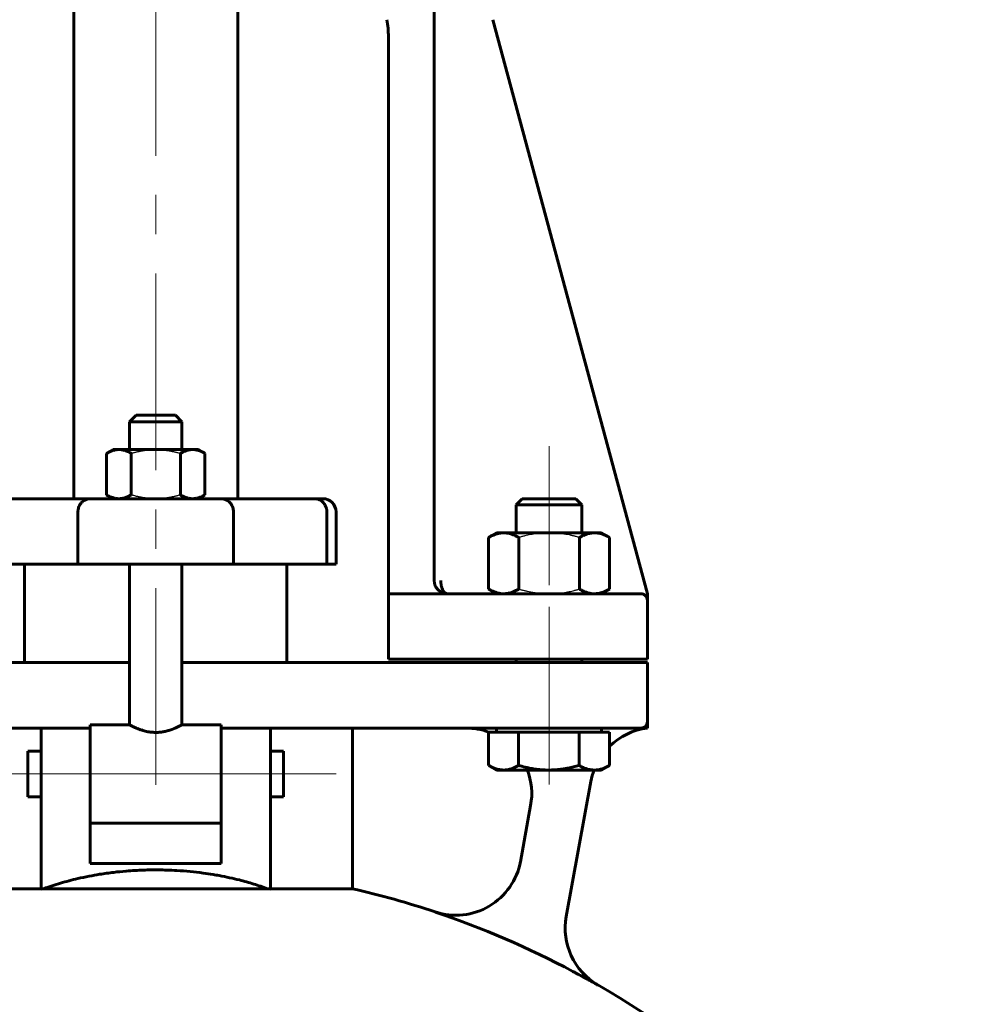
# Model space of a CAD drawing. Header units: millimetres. Extents: x 0 to 594, y -3 to 420.
# Tile 7 of 21: x 206 to 242, y 286 to 324. Entities that reach past the tile are written whole.
import ezdxf

# ---------------------------------------------------------------- set-up
doc = ezdxf.new("R2010")
doc.units = ezdxf.units.MM
for name, pattern in [('K5LT-1', [0]), ('K5LT_AXLED', [12, 7.5, -1.5, 1.5, -1.5]), ('K5LT_BASIC', [0]), ('K5LT_THIN', [0])]:
    doc.linetypes.add(name, pattern=pattern)
doc.layers.add('Системный слой', color=7, linetype='Continuous')
doc.layers.add('Системный слой (1)', color=7, linetype='Continuous', true_color=0x6c6c6c)
doc.styles.add('KDIMTEXTSTYLE', font='txt', dxfattribs={"width": 0.96, "oblique": 15, "height": 5})
doc.styles.add('KTEXTSTYLE', font='txt', dxfattribs={"width": 0.96, "height": 5})
doc.dimstyles.new('KDIMSTYLE (0.20)', dxfattribs={"dimtxt": 5, "dimasz": 1, "dimexe": 2, "dimexo": 0, "dimgap": 1, "dimtad": 1, "dimlfac": 5, "dimtxsty": 'KDIMTEXTSTYLE', "dimsah": 1, "dimcen": 0, "dimdle": 1, "dimadec": 0, "dimazin": 0, "dimtfac": 0.667, "dimtmove": 0, "dimatfit": 3, "dimfxl": 1, "dimtvp": 1, "dimtolj": 1, "dimtzin": 0, "dimarcsym": 0})

# ---------------------------------------------------------------- blocks, each defined once
blk = doc.blocks.new('U1')
at = {"layer": 'Системный слой (1)', "color": 143, "linetype": 'K5LT_BASIC', "lineweight": 60, "true_color": 0x33acca}
for p, q in [((215.736, 295.627), (215.736, 294.752)), ((215.736, 294.752), (215.736, 293.877))]:
    blk.add_line(p, q, dxfattribs=at)
blk = doc.blocks.new('U2')
at = {"layer": 'Системный слой (1)', "color": 143, "linetype": 'K5LT_BASIC', "lineweight": 60, "true_color": 0x33acca}
for start, end in [(44.9999, 90), (7.8695, 15.8725)]:
    blk.add_arc((229.361, 301.377), 0.25, start, end, dxfattribs=at)
blk = doc.blocks.new('U7')
at = {"layer": 'Системный слой (1)', "color": 143, "linetype": 'K5LT_BASIC', "lineweight": 60, "true_color": 0x33acca}
for p, q in [((210.861, 308.44), (210.111, 308.44)), ((211.611, 308.44), (210.861, 308.44))]:
    blk.add_line(p, q, dxfattribs=at)
blk = doc.blocks.new('U11')
at = {"layer": 'Системный слой (1)', "color": 143, "linetype": 'K5LT_BASIC', "lineweight": 60, "true_color": 0x33acca}
for p, q in [((221.983, 301.627), (219.733, 301.627)), ((227.111, 301.627), (221.983, 301.627)), ((221.983, 301.627), (221.983, 301.627))]:
    blk.add_line(p, q, dxfattribs=at)
blk = doc.blocks.new('U12')
at = {"layer": 'Системный слой (1)', "color": 143, "linetype": 'K5LT_BASIC', "lineweight": 60, "true_color": 0x33acca}
for p, q in [((221.799, 301.663), (221.711, 301.707)), ((221.891, 301.636), (221.799, 301.663)), ((221.983, 301.627), (221.891, 301.636))]:
    blk.add_line(p, q, dxfattribs=at)
blk = doc.blocks.new('U14')
at = {"layer": 'Системный слой (1)', "color": 143, "linetype": 'K5LT_BASIC', "lineweight": 60, "true_color": 0x33acca}
for p, q in [((205.986, 294.752), (205.986, 295.627)), ((205.986, 293.877), (205.986, 294.752))]:
    blk.add_line(p, q, dxfattribs=at)
blk = doc.blocks.new('U15')
at = {"layer": 'Системный слой (1)', "color": 143, "linetype": 'K5LT_BASIC', "lineweight": 60, "true_color": 0x33acca}
for start, end in [(97.0495, 134.3455), (159.364, 169.6441)]:
    blk.add_arc((229.918, 294.021), 2.5, start, end, dxfattribs=at)
blk = doc.blocks.new('U17')
at = {"layer": 'Системный слой (1)', "color": 143, "linetype": 'K5LT_BASIC', "lineweight": 60, "true_color": 0x33acca}
for start, end in [(71.5903, 77.1605), (33.3077, 60.018)]:
    blk.add_arc((210.861, 257.469), 33.75, start, end, dxfattribs=at)
blk = doc.blocks.new('U19')
at = {"layer": 'Системный слой (1)', "color": 143, "linetype": 'K5LT_BASIC', "lineweight": 60, "true_color": 0x33acca}
for p, q in [((209.861, 296.627), (208.361, 296.627)), ((213.361, 296.627), (211.861, 296.627))]:
    blk.add_line(p, q, dxfattribs=at)
blk = doc.blocks.new('U25')
at = {"layer": 'Системный слой (1)', "color": 143, "linetype": 'K5LT_BASIC', "lineweight": 60, "true_color": 0x33acca}
for start, end in [(70.0499, 90), (349.6441, 21.0996)]:
    blk.add_arc((222.7, 294.002), 2.5, start, end, dxfattribs=at)
blk = doc.blocks.new('U28')
at = {"layer": 'Системный слой (1)', "color": 143, "linetype": 'K5LT_BASIC', "lineweight": 60, "true_color": 0x33acca}
for p, q in [((209.861, 299.002), (204.611, 299.002)), ((217.111, 299.002), (211.861, 299.002))]:
    blk.add_line(p, q, dxfattribs=at)
blk = doc.blocks.new('U46')
at = {"layer": 'Системный слой (1)', "color": 143, "linetype": 'K5LT_BASIC', "lineweight": 60, "true_color": 0x33acca}
for p, q in [((223.552, 295.081), (223.559, 295.076)), ((223.559, 295.076), (223.698, 295.004)), ((223.698, 295.004), (223.886, 294.935)), ((223.886, 294.935), (224.067, 294.904)), ((224.067, 294.904), (224.123, 294.902))]:
    blk.add_line(p, q, dxfattribs=at)
blk = doc.blocks.new('D4')
at = {"layer": 'Системный слой (1)'}
for points in [[(281.82, 383.502), (281.162, 388.502), (280.504, 383.502), (281.162, 384.002)], [(281.162, 198.502), (281.82, 203.502), (281.162, 203.002), (280.504, 203.502)]]:
    blk.add_hatch(color=7, dxfattribs=at).paths.add_polyline_path(points)
at = {"layer": 'Системный слой (1)', "color": 7, "linetype": 'K5LT_THIN', "lineweight": 18, "true_color": 0xffffff}
for p, q in [((221.661, 388.502), (283.162, 388.502)), ((280.504, 383.502), (281.162, 388.502)), ((281.162, 388.502), (281.82, 383.502)), ((281.162, 388.502), (281.162, 198.502)), ((281.162, 384.002), (280.504, 383.502)), ((281.82, 383.502), (281.162, 384.002)), ((281.162, 198.502), (280.504, 203.502)), ((280.504, 203.502), (281.162, 203.002)), ((281.162, 203.002), (281.82, 203.502)), ((281.82, 203.502), (281.162, 198.502)), ((248.661, 198.502), (283.162, 198.502))]:
    blk.add_line(p, q, dxfattribs=at)
blk.add_wipeout([(280.162, 288.028), (272.78, 288.028), (272.78, 298.538), (280.162, 298.538)]).dxf.layer = 'Системный слой (1)'
at = {"layer": 'Системный слой (1)', "color": 7, "insert": (273.575, 288.028), "char_height": 5, "attachment_point": 1, "rotation": 90, "style": 'KTEXTSTYLE'}
blk.add_mtext('\\fArial|b0|c204|p34;\\H5.0;\\W1.000;\\Q15;\\fGOST Type AU|b0|i0|c204|p34;\\Q15;\\W0.960;950', dxfattribs=at)
blk = doc.blocks.new('KDIMARROW_01')
at = {"layer": 'Системный слой'}
blk.add_hatch(color=0, dxfattribs=at).paths.add_polyline_path([(0, 0), (-5, 0.658), (-4.5, 0), (-5, -0.658)])
at = {"layer": 'Системный слой', "color": 0, "linetype": 'K5LT_THIN', "lineweight": 18}
for p, q in [((-4.5, 0), (-5, 0.658)), ((-5, 0.658), (0, 0)), ((0, 0), (-5, -0.658)), ((-5, -0.658), (-4.5, 0))]:
    blk.add_line(p, q, dxfattribs=at)
at = {"layer": 'Системный слой (1)', "color": 0, "linetype": 'K5LT_THIN', "lineweight": 18}
blk.add_line((210.861, 198.502), (210.661, 198.502), dxfattribs=at)
blk = doc.blocks.new('D14')
at = {"layer": 'Системный слой (1)'}
for points in [[(437.335, 218.742), (441.132, 222.061), (436.606, 219.838), (437.387, 219.567)], [(370.387, 174.943), (374.913, 177.167), (374.132, 177.437), (374.184, 178.262)]]:
    blk.add_hatch(color=7, dxfattribs=at).paths.add_polyline_path(points)
at = {"layer": 'Системный слой (1)', "color": 7, "linetype": 'K5LT_THIN', "lineweight": 18, "true_color": 0xffffff}
for p, q in [((441.132, 222.061), (455.138, 231.39)), ((455.138, 231.39), (473.261, 231.39)), ((370.387, 174.943), (441.132, 222.061)), ((436.606, 219.838), (441.132, 222.061)), ((441.132, 222.061), (437.335, 218.742)), ((437.387, 219.567), (436.606, 219.838)), ((437.335, 218.742), (437.387, 219.567)), ((370.387, 174.943), (374.184, 178.262)), ((374.184, 178.262), (374.132, 177.437)), ((374.132, 177.437), (374.913, 177.167)), ((374.913, 177.167), (370.387, 174.943))]:
    blk.add_line(p, q, dxfattribs=at)
blk.add_wipeout([(457.138, 232.39), (457.138, 239.772), (470.696, 239.772), (470.696, 232.39)]).dxf.layer = 'Системный слой (1)'
at = {"layer": 'Системный слой (1)', "color": 7, "char_height": 5, "attachment_point": 1, "style": 'KTEXTSTYLE'}
for s, insert in [('\\fArial|b0|c204|p34;\\H5.0;\\W1.000;\\Q15;\\fGOST Type AU|b0|i0|c204|p34;\\Q15;\\W0.960;⌀', (457.138, 238.977)), ('\\fArial|b0|c204|p34;\\H5.0;\\W1.000;\\Q15;\\fGOST Type AU|b0|i0|c204|p34;\\Q15;\\W0.960;425', (460.445, 238.977))]:
    blk.add_mtext(s, dxfattribs=dict(at, insert=insert))

msp = doc.modelspace()

# ---------------------------------------------------------------- linework, layer by layer
at = {"layer": 'Системный слой (1)', "color": 30, "linetype": 'K5LT_AXLED', "lineweight": 18, "true_color": 0xff8000}
for p, q in [((210.8609, 294.3381), (210.8609, 376.7054)), ((225.8609, 301.952), (225.8609, 307.252)), ((225.8609, 297.002), (225.8609, 301.127)), ((225.8609, 294.352), (225.8609, 298.502)), ((203.9859, 294.752), (208.4859, 294.752)), ((206.3609, 294.752), (215.3609, 294.752)), ((213.2359, 294.752), (217.7359, 294.752))]:
    msp.add_line(p, q, dxfattribs=at)
at = {"layer": 'Системный слой (1)', "color": 143, "linetype": 'K5LT_BASIC', "lineweight": 60, "true_color": 0x33acca}
for p, q in [((207.7359, 305.252), (207.7359, 374.7054)), ((213.9859, 305.252), (213.9859, 374.7054)), ((221.4829, 302.127), (221.4829, 337.5254)), ((229.6109, 301.627), (223.7183, 323.5254)), ((219.7329, 322.877), (219.7329, 301.627)), ((210.1109, 308.4395), (209.8609, 308.1895)), ((211.6109, 308.4395), (211.8609, 308.1895)), ((209.8609, 308.1895), (210.8609, 308.1895)), ((209.8609, 307.127), (209.8609, 308.1895)), ((210.8609, 308.1895), (211.8609, 308.1895)), ((211.8609, 307.127), (211.8609, 308.1895)), ((209.2359, 307.127), (208.9845, 306.9819)), ((208.9845, 306.9819), (208.9845, 305.3971)), ((209.4536, 307.127), (209.2359, 307.127)), ((210.8609, 307.127), (209.4536, 307.127)), ((209.9227, 306.9819), (209.9227, 305.3971)), ((212.2682, 307.127), (210.8609, 307.127)), ((211.7991, 306.9819), (211.7991, 305.3971)), ((212.4859, 307.127), (212.2682, 307.127)), ((212.4859, 307.127), (212.7373, 306.9819)), ((212.7373, 306.9819), (212.7373, 305.3971)), ((209.2359, 305.252), (208.9845, 305.3971)), ((212.4859, 305.252), (212.7373, 305.3971)), ((208.3665, 305.252), (204.8075, 305.252)), ((213.3552, 305.252), (208.3665, 305.252)), ((216.9143, 305.252), (213.3552, 305.252)), ((217.2359, 305.252), (216.9143, 305.252)), ((224.8409, 305.252), (224.6109, 305.0219)), ((224.6109, 303.952), (224.6109, 305.0219)), ((224.6109, 305.0219), (226.4794, 305.0219)), ((226.8809, 305.252), (224.8409, 305.252)), ((226.4794, 305.0219), (227.1109, 305.0219)), ((226.8809, 305.252), (227.1109, 305.0219)), ((227.1109, 303.952), (227.1109, 305.0219)), ((207.8951, 302.752), (207.8951, 304.752)), ((213.8267, 302.752), (213.8267, 304.752)), ((217.3856, 302.752), (217.3856, 304.752)), ((217.7359, 302.752), (217.7359, 304.752)), ((223.8609, 303.952), (223.5515, 303.7734)), ((223.8609, 303.952), (224.1288, 303.952)), ((224.1288, 303.952), (225.8609, 303.952)), ((225.8609, 303.952), (227.5929, 303.952)), ((227.5929, 303.952), (227.8609, 303.952)), ((227.8609, 303.952), (228.1703, 303.7734)), ((223.5515, 303.7734), (223.5515, 301.8056)), ((224.7062, 303.7734), (224.7062, 301.8056)), ((227.0156, 303.7734), (227.0156, 301.8056)), ((228.1703, 303.7734), (228.1703, 301.8056)), ((204.3362, 302.752), (207.8951, 302.752)), ((205.8609, 299.002), (205.8609, 302.752)), ((207.8951, 302.752), (213.8267, 302.752)), ((209.8609, 296.627), (209.8609, 302.752)), ((211.8609, 296.627), (211.8609, 302.752)), ((213.8267, 302.752), (217.3856, 302.752)), ((215.8609, 299.002), (215.8609, 302.752)), ((217.3856, 302.752), (217.7359, 302.752)), ((219.7329, 301.627), (219.7329, 301.377)), ((223.8609, 301.627), (223.5515, 301.8056)), ((229.3609, 301.627), (227.1109, 301.627)), ((227.8609, 301.627), (228.1703, 301.8056)), ((229.61, 301.5492), (229.6109, 301.627)), ((219.7329, 299.127), (219.7329, 301.377)), ((229.6109, 301.377), (229.61, 301.5492)), ((229.6109, 299.127), (229.6109, 301.377)), ((219.6005, 299.002), (217.1109, 299.002)), ((219.8495, 299.002), (219.6005, 299.002)), ((219.7329, 299.127), (227.1109, 299.127)), ((227.1109, 299.002), (219.8495, 299.002)), ((224.6109, 299.002), (224.6109, 299.127)), ((227.1109, 299.127), (229.6109, 299.127)), ((227.1109, 299.002), (227.1109, 299.127)), ((229.6109, 299.002), (227.1109, 299.002)), ((229.6109, 296.752), (229.6109, 299.002)), ((229.6109, 296.502), (229.6109, 296.752)), ((204.6109, 296.502), (206.4859, 296.502)), ((206.4859, 293.2127), (206.4859, 296.502)), ((206.4859, 296.502), (208.3609, 296.502)), ((208.3609, 296.627), (208.3609, 292.8925)), ((213.3609, 292.8925), (213.3609, 296.627)), ((213.3609, 296.502), (215.2359, 296.502)), ((215.2359, 296.502), (217.1109, 296.502)), ((215.2359, 296.502), (215.2359, 293.2127)), ((217.1109, 296.502), (219.8495, 296.502)), ((218.3609, 290.3748), (218.3609, 296.502)), ((219.8495, 296.502), (227.1109, 296.502)), ((223.5515, 296.352), (224.1229, 296.352)), ((223.5515, 296.352), (223.5515, 295.0806)), ((223.8609, 296.352), (223.8609, 296.502)), ((224.1229, 296.352), (224.6942, 296.352)), ((224.6942, 296.352), (224.6942, 295.0806)), ((224.6942, 296.352), (225.8489, 296.352)), ((225.8489, 296.352), (227.0036, 296.352)), ((227.0036, 296.352), (227.0036, 295.0806)), ((227.0036, 296.352), (227.5869, 296.352)), ((227.1109, 296.502), (229.3609, 296.502)), ((227.5869, 296.352), (228.1703, 296.352)), ((227.8609, 296.352), (227.8609, 296.502)), ((228.1703, 296.352), (228.1703, 295.0806)), ((205.9859, 295.627), (206.4859, 295.627)), ((215.2359, 295.627), (215.7359, 295.627)), ((223.8609, 294.902), (223.5592, 295.0762)), ((224.1229, 294.902), (223.8609, 294.902)), ((225.8489, 294.902), (224.1229, 294.902)), ((227.5869, 294.902), (225.8489, 294.902)), ((227.8609, 294.902), (227.5869, 294.902)), ((227.8609, 294.902), (228.1626, 295.0762)), ((228.1703, 295.0806), (228.1625, 295.0761)), ((226.5157, 289.3116), (227.4584, 294.4703)), ((205.9859, 293.877), (206.4859, 293.877)), ((215.2359, 293.877), (215.7359, 293.877)), ((225.1591, 293.5526), (224.7664, 291.4036)), ((206.4859, 290.3638), (206.4859, 293.2127)), ((215.2359, 293.2127), (215.2359, 290.3638)), ((208.3609, 291.3357), (208.3609, 292.8925)), ((213.3609, 292.877), (208.3609, 292.877)), ((213.3609, 292.8925), (213.3609, 291.3357)), ((213.3609, 291.3357), (208.3609, 291.3357)), ((206.4859, 290.3748), (203.3609, 290.3748)), ((215.1225, 290.3748), (206.5993, 290.3748)), ((218.3609, 290.3748), (215.2359, 290.3748)), ((227.7256, 286.6962), (227.7267, 286.7023))]:
    msp.add_line(p, q, dxfattribs=at)
for centre, radius, start, end in [((215.9829, 322.877), 3.75, 0, 9.95698), ((217.2359, 304.752), 0.5, 0, 90), ((221.9829, 302.127), 0.5, 180, 270), ((221.9829, 302.127), 0.5, 208.3186, 223.27418), ((229.3609, 301.377), 0.25, 0, 90), ((229.3609, 296.752), 0.25, 270, 0), ((222.309, 291.8635), 2.5, 251.59026, 349.6441), ((210.8609, 257.4687), 33.7387, 61.87172, 71.58753), ((228.976, 288.8678), 2.5, 169.6441, 240.01799)]:
    msp.add_arc(centre, radius, start, end, dxfattribs=at)
for start_param, end_param in [(-1.3713506, -1.36597), (4.5075626, 4.5129432)]:
    msp.add_ellipse((210.8609, 280.3446), major_axis=(-21.5096, 0), ratio=0.4757414, start_param=start_param, end_param=end_param, dxfattribs=at)
for points, knots in [([(208.9845, 306.9819), (209.0157, 306.9999), (209.0761, 307.0321), (209.1541, 307.0663), (209.2201, 307.0897), (209.2766, 307.1057), (209.3342, 307.1177), (209.3936, 307.1253), (209.4333, 307.127), (209.4536, 307.127)], [0, 0, 0, 0, 1.8557082, 3.6403865, 4.8244178, 6.0256889, 7.2787122, 8.5986487, 10, 10, 10, 10]), ([(209.4536, 307.127), (209.475, 307.127), (209.5169, 307.1251), (209.5791, 307.1167), (209.6385, 307.1038), (209.7047, 307.0843), (209.7792, 307.0558), (209.855, 307.0197), (209.9031, 306.9932), (209.9227, 306.9819)], [0, 0, 0, 0, 1.4842504, 2.8685393, 4.1584874, 5.3711553, 7.1195004, 8.8363989, 10, 10, 10, 10]), ([(211.7991, 306.9819), (211.8303, 306.9999), (211.8907, 307.0321), (211.9687, 307.0663), (212.0347, 307.0897), (212.0912, 307.1057), (212.1487, 307.1177), (212.2081, 307.1253), (212.2479, 307.127), (212.2682, 307.127)], [0, 0, 0, 0, 1.8557082, 3.6403865, 4.8244178, 6.0256889, 7.2787122, 8.5986487, 10, 10, 10, 10]), ([(212.2682, 307.127), (212.2896, 307.127), (212.3315, 307.1251), (212.3937, 307.1167), (212.453, 307.1038), (212.5193, 307.0843), (212.5938, 307.0558), (212.6695, 307.0197), (212.7177, 306.9932), (212.7373, 306.9819)], [0, 0, 0, 0, 1.4842504, 2.8685393, 4.1584874, 5.3711553, 7.1195004, 8.8363989, 10, 10, 10, 10]), ([(209.4536, 305.252), (209.4322, 305.252), (209.3903, 305.2539), (209.3281, 305.2623), (209.2688, 305.2752), (209.2025, 305.2948), (209.128, 305.3232), (209.0523, 305.3594), (209.0041, 305.3858), (208.9845, 305.3971)], [0, 0, 0, 0, 1.4842504, 2.8685393, 4.1584874, 5.3711553, 7.1195004, 8.8363989, 10, 10, 10, 10]), ([(209.9227, 305.3971), (209.8915, 305.3791), (209.8311, 305.3469), (209.7531, 305.3127), (209.6871, 305.2893), (209.6306, 305.2733), (209.5731, 305.2613), (209.5137, 305.2537), (209.4739, 305.252), (209.4536, 305.252)], [0, 0, 0, 0, 1.8557082, 3.6403865, 4.8244178, 6.0256889, 7.2787122, 8.5986487, 10, 10, 10, 10]), ([(212.2682, 305.252), (212.2468, 305.252), (212.2049, 305.2539), (212.1427, 305.2623), (212.0833, 305.2752), (212.0171, 305.2948), (211.9426, 305.3232), (211.8668, 305.3594), (211.8187, 305.3858), (211.7991, 305.3971)], [0, 0, 0, 0, 1.4842504, 2.8685393, 4.1584874, 5.3711553, 7.1195004, 8.8363989, 10, 10, 10, 10]), ([(212.7373, 305.3971), (212.7061, 305.3791), (212.6457, 305.3469), (212.5677, 305.3127), (212.5017, 305.2893), (212.4452, 305.2733), (212.3876, 305.2613), (212.3282, 305.2537), (212.2884, 305.252), (212.2682, 305.252)], [0, 0, 0, 0, 1.8557082, 3.6403865, 4.8244178, 6.0256889, 7.2787122, 8.5986487, 10, 10, 10, 10]), ([(208.3665, 305.252), (208.3421, 305.252), (208.2982, 305.2484), (208.236, 305.2338), (208.1836, 305.2141), (208.1226, 305.1823), (208.0682, 305.1419), (208.0173, 305.0898), (207.9725, 305.031), (207.935, 304.9598), (207.9089, 304.8797), (207.8973, 304.8128), (207.8951, 304.7697), (207.8951, 304.752)], [0, 0, 0, 0, 1.3876998, 2.49144, 3.6010567, 4.5320558, 6.3418405, 7.3542311, 8.5379497, 10.3700244, 11.69622, 13.0535251, 14, 14, 14, 14]), ([(213.3552, 305.252), (213.3797, 305.252), (213.4236, 305.2484), (213.4857, 305.2338), (213.5382, 305.2141), (213.5992, 305.1823), (213.6536, 305.1419), (213.7045, 305.0898), (213.7493, 305.031), (213.7868, 304.9598), (213.8129, 304.8797), (213.8245, 304.8128), (213.8267, 304.7697), (213.8267, 304.752)], [0, 0, 0, 0, 1.3876998, 2.49144, 3.6010567, 4.5320558, 6.3418405, 7.3542311, 8.5379497, 10.3700244, 11.69622, 13.0535251, 14, 14, 14, 14]), ([(216.9143, 305.252), (216.943, 305.252), (216.9896, 305.2475), (217.0554, 305.2304), (217.1183, 305.2051), (217.1686, 305.1745), (217.2168, 305.1366), (217.2615, 305.0935), (217.3066, 305.0329), (217.3377, 304.974), (217.355, 304.9306), (217.3671, 304.8925), (217.3778, 304.8482), (217.3844, 304.7991), (217.3856, 304.7652), (217.3856, 304.752)], [0, 0, 0, 0, 1.8635616, 3.0202257, 4.3844894, 6.2098633, 6.7752493, 8.2725097, 10.1063628, 11.4733832, 12.3990043, 12.9731917, 13.9297016, 15.1960393, 16, 16, 16, 16]), ([(224.1288, 303.952), (224.1026, 303.952), (224.0511, 303.9497), (223.9747, 303.9394), (223.9017, 303.9235), (223.8313, 303.9028), (223.7511, 303.8736), (223.6586, 303.8323), (223.5877, 303.7943), (223.5515, 303.7734)], [0, 0, 0, 0, 1.4810033, 2.8626717, 4.1512844, 5.363168, 6.5366967, 8.2568112, 10, 10, 10, 10]), ([(224.7062, 303.7734), (224.6634, 303.7981), (224.5922, 303.8357), (224.4885, 303.881), (224.3959, 303.9132), (224.2987, 303.9371), (224.2113, 303.9495), (224.1535, 303.952), (224.1288, 303.952)], [0, 0, 0, 0, 1.8056861, 3.1022813, 4.7259033, 6.1812827, 7.8034201, 9, 9, 9, 9]), ([(227.5929, 303.952), (227.5667, 303.952), (227.5152, 303.9497), (227.4388, 303.9394), (227.3658, 303.9235), (227.2954, 303.9028), (227.2152, 303.8736), (227.1227, 303.8323), (227.0518, 303.7943), (227.0156, 303.7734)], [0, 0, 0, 0, 1.4810033, 2.8626717, 4.1512844, 5.363168, 6.5366967, 8.2568112, 10, 10, 10, 10]), ([(228.1703, 303.7734), (228.1275, 303.7981), (228.0563, 303.8357), (227.9526, 303.881), (227.86, 303.9132), (227.7628, 303.9371), (227.6754, 303.9495), (227.6176, 303.952), (227.5929, 303.952)], [0, 0, 0, 0, 1.8056861, 3.1022813, 4.7259033, 6.1812827, 7.8034201, 9, 9, 9, 9]), ([(221.9829, 301.627), (221.9669, 301.627), (221.9425, 301.6318), (221.91, 301.6479), (221.8849, 301.6662), (221.8601, 301.6905), (221.8367, 301.7202), (221.8161, 301.7534), (221.7985, 301.7883), (221.7832, 301.825), (221.769, 301.8664), (221.7557, 301.9156), (221.7448, 301.971), (221.7377, 302.0251), (221.7338, 302.0769), (221.7329, 302.1095), (221.7329, 302.127)], [0, 0, 0, 0, 2.075746, 3.1702208, 4.3399395, 5.5472641, 6.755283, 7.9262073, 8.9845005, 9.9674719, 11.0270565, 12.2374485, 13.5986492, 14.8832457, 15.8657728, 17, 17, 17, 17]), ([(223.5515, 301.8056), (223.5943, 301.7809), (223.6655, 301.7433), (223.7692, 301.698), (223.8618, 301.6658), (223.959, 301.6419), (224.0464, 301.6295), (224.1042, 301.627), (224.1288, 301.627)], [0, 0, 0, 0, 1.8056861, 3.1022813, 4.7259033, 6.1812827, 7.8034201, 9, 9, 9, 9]), ([(224.1288, 301.627), (224.1551, 301.627), (224.2066, 301.6293), (224.283, 301.6396), (224.356, 301.6555), (224.4264, 301.6762), (224.5066, 301.7055), (224.5991, 301.7467), (224.67, 301.7848), (224.7062, 301.8056)], [0, 0, 0, 0, 1.4810033, 2.8626717, 4.1512844, 5.363168, 6.5366967, 8.2568112, 10, 10, 10, 10]), ([(227.0156, 301.8056), (227.0584, 301.7809), (227.1296, 301.7433), (227.2333, 301.698), (227.3259, 301.6658), (227.4231, 301.6419), (227.5105, 301.6295), (227.5683, 301.627), (227.5929, 301.627)], [0, 0, 0, 0, 1.8056861, 3.1022813, 4.7259033, 6.1812827, 7.8034201, 9, 9, 9, 9]), ([(227.5929, 301.627), (227.6192, 301.627), (227.6707, 301.6293), (227.7471, 301.6396), (227.8201, 301.6555), (227.8905, 301.6762), (227.9707, 301.7055), (228.0632, 301.7467), (228.1341, 301.7848), (228.1703, 301.8056)], [0, 0, 0, 0, 1.4810033, 2.8626717, 4.1512844, 5.363168, 6.5366967, 8.2568112, 10, 10, 10, 10]), ([(211.8609, 296.627), (211.8609, 296.627), (211.8589, 296.626), (211.8499, 296.6212), (211.833, 296.6123), (211.8086, 296.5996), (211.7774, 296.5838), (211.7445, 296.5675), (211.7109, 296.5514), (211.6736, 296.5341), (211.6332, 296.516), (211.5897, 296.4974), (211.5389, 296.4767), (211.4802, 296.4542), (211.4064, 296.4288), (211.3323, 296.4062), (211.2538, 296.3854), (211.1839, 296.3701), (211.109, 296.3569), (211.0361, 296.347), (210.9655, 296.3411), (210.8977, 296.3381), (210.8497, 296.3378), (210.788, 296.3394), (210.7285, 296.343), (210.6472, 296.3517), (210.5558, 296.3661), (210.4624, 296.3865), (210.3795, 296.4091), (210.2955, 296.4352), (210.2255, 296.4602), (210.1656, 296.4836), (210.1303, 296.4982), (210.0955, 296.513), (210.0543, 296.5312), (210.0041, 296.5545), (209.9542, 296.5788), (209.9129, 296.5997), (209.8836, 296.615), (209.865, 296.6248), (209.8609, 296.627), (209.8609, 296.627)], [0, 0, 0, 0, 1.0382235, 2.0795698, 3.1153227, 4.475389, 5.4701653, 6.4512219, 7.4399911, 8.119762, 9.1548339, 10.1778727, 10.849533, 12.1445145, 13.3914713, 14.548932, 15.5781159, 16.8349172, 17.4985953, 18.6582905, 19.7808156, 20.3272823, 21.389629, 21.741891, 22.8291794, 23.7792164, 25.0065451, 26.5511313, 27.7082682, 28.6815448, 30.4799297, 31.2791093, 32.0791422, 32.6027583, 33.4608583, 34.7758585, 36.1961563, 37.6199263, 39.0850719, 40.4252424, 42, 42, 42, 42]), ([(224.1229, 294.902), (224.1489, 294.902), (224.1998, 294.9043), (224.2754, 294.9146), (224.3476, 294.9305), (224.4173, 294.9512), (224.4967, 294.9804), (224.5883, 295.0217), (224.6584, 295.0597), (224.6942, 295.0806)], [0, 0, 0, 0, 1.4810033, 2.8626717, 4.1512844, 5.363168, 6.5366967, 8.2568112, 10, 10, 10, 10]), ([(224.6942, 295.0806), (224.7799, 295.0559), (224.9223, 295.0183), (225.1295, 294.973), (225.3148, 294.9408), (225.5092, 294.9169), (225.684, 294.9045), (225.7996, 294.902), (225.8489, 294.902)], [0, 0, 0, 0, 1.8056861, 3.1022813, 4.7259033, 6.1812827, 7.8034201, 9, 9, 9, 9]), ([(225.8489, 294.902), (225.9015, 294.902), (226.0044, 294.9043), (226.1571, 294.9146), (226.3031, 294.9305), (226.444, 294.9512), (226.6043, 294.9804), (226.7894, 295.0217), (226.9313, 295.0597), (227.0036, 295.0806)], [0, 0, 0, 0, 1.4810033, 2.8626717, 4.1512844, 5.363168, 6.5366967, 8.2568112, 10, 10, 10, 10]), ([(227.0036, 295.0806), (227.0469, 295.0559), (227.1188, 295.0183), (227.2235, 294.973), (227.3171, 294.9408), (227.4153, 294.9169), (227.5036, 294.9045), (227.562, 294.902), (227.5869, 294.902)], [0, 0, 0, 0, 1.8056861, 3.1022813, 4.7259033, 6.1812827, 7.8034201, 9, 9, 9, 9]), ([(227.5869, 294.902), (227.6135, 294.902), (227.6655, 294.9043), (227.7426, 294.9146), (227.8164, 294.9305), (227.8876, 294.9512), (227.9686, 294.9804), (228.0621, 295.0217), (228.1337, 295.0597), (228.1703, 295.0806)], [0, 0, 0, 0, 1.4810033, 2.8626717, 4.1512844, 5.363168, 6.5366967, 8.2568112, 10, 10, 10, 10]), ([(215.1225, 290.3748), (214.9519, 290.4386), (214.6023, 290.5579), (214.1155, 290.695), (213.6729, 290.7996), (213.3373, 290.8673), (213.0016, 290.9258), (212.633, 290.981), (212.1719, 291.034), (211.7097, 291.0696), (211.2124, 291.0918), (210.6831, 291.0966), (210.1615, 291.0784), (209.6881, 291.0455), (209.2324, 290.9998), (208.763, 290.9344), (208.306, 290.8532), (207.8032, 290.7457), (207.2216, 290.5912), (206.8026, 290.4508), (206.5993, 290.3748)], [0, 0, 0, 0, 1.440461, 2.8697578, 3.8122854, 4.7962415, 5.3583369, 6.2627996, 7.4533272, 8.6326947, 9.5055465, 10.9205734, 12.3085821, 13.1344166, 14.2371127, 15.5279209, 16.5009835, 17.5786944, 19.2833517, 21, 21, 21, 21]), ([(227.7256, 286.6962), (227.6881, 286.7176), (227.6209, 286.7556), (227.5368, 286.8029), (227.4842, 286.8324), (227.4329, 286.8609), (227.3662, 286.898), (227.2893, 286.9404), (227.2229, 286.9767), (227.1799, 287.0002), (227.1448, 287.0192), (227.1096, 287.0383), (227.0742, 287.0575), (227.0217, 287.0858), (226.97, 287.1137), (226.919, 287.1412), (226.8541, 287.1759), (226.8061, 287.2013), (226.7669, 287.2226)], [0, 0, 0, 0, 2.3060665, 4.1082266, 5.1190976, 5.5011501, 7.2145258, 9.1578791, 10.1735643, 11.2016473, 11.7196915, 12.236782, 13.2644512, 13.7733704, 15.2699125, 16.2393754, 16.711417, 19, 19, 19, 19])]:
    msp.add_open_spline(points, degree=3, knots=knots, dxfattribs=at)
at = {"layer": 'Системный слой (1)', "color": 7, "linetype": 'K5LT-1'}
for points, knots in [([(209.9227, 306.9819), (209.9403, 306.987), (209.9758, 306.997), (210.0293, 307.0114), (210.0814, 307.0248), (210.1326, 307.0372), (210.183, 307.0488), (210.2329, 307.0595), (210.2821, 307.0694), (210.3328, 307.0788), (210.3849, 307.0877), (210.4385, 307.096), (210.4916, 307.1032), (210.5534, 307.1106), (210.6238, 307.1174), (210.7027, 307.1229), (210.7685, 307.1257), (210.8212, 307.1268), (210.8476, 307.127), (210.8609, 307.127)], [0, 0, 0, 0, 0.01978141, 0.03956283, 0.05934424, 0.07912566, 0.09890707, 0.11868849, 0.1384699, 0.15825131, 0.18040459, 0.20255787, 0.22471115, 0.24686442, 0.28032615, 0.31378787, 0.34724959, 0.36398046, 0.38071132, 0.38071132, 0.38071132, 0.38071132]), ([(210.8609, 307.127), (210.878, 307.127), (210.9121, 307.1267), (210.9628, 307.1253), (211.0134, 307.123), (211.0641, 307.1198), (211.115, 307.1158), (211.1829, 307.1091), (211.2504, 307.1008), (211.3177, 307.0908), (211.3671, 307.0827), (211.417, 307.0737), (211.4665, 307.0641), (211.5156, 307.0538), (211.5642, 307.043), (211.6134, 307.0314), (211.6688, 307.0176), (211.7304, 307.0013), (211.776, 306.9885), (211.7991, 306.9819)], [0.38071132, 0.38071132, 0.38071132, 0.38071132, 0.40221532, 0.42371932, 0.44522333, 0.46672733, 0.48823133, 0.50973533, 0.55274334, 0.57309388, 0.59344441, 0.61379495, 0.63414549, 0.65332754, 0.6725096, 0.69169166, 0.71087372, 0.73614818, 0.76142263, 0.76142263, 0.76142263, 0.76142263]), ([(210.8609, 305.252), (210.8438, 305.252), (210.8097, 305.2523), (210.759, 305.2537), (210.7084, 305.256), (210.6576, 305.2592), (210.6068, 305.2633), (210.5389, 305.2699), (210.4714, 305.2783), (210.4041, 305.2882), (210.3547, 305.2964), (210.3048, 305.3053), (210.2553, 305.3149), (210.2062, 305.3252), (210.1576, 305.336), (210.1084, 305.3476), (210.053, 305.3614), (209.9914, 305.3777), (209.9458, 305.3905), (209.9227, 305.3971)], [0.38071132, 0.38071132, 0.38071132, 0.38071132, 0.40221532, 0.42371932, 0.44522333, 0.46672733, 0.48823133, 0.50973533, 0.55274334, 0.57309388, 0.59344441, 0.61379495, 0.63414549, 0.65332754, 0.6725096, 0.69169166, 0.71087372, 0.73614818, 0.76142263, 0.76142263, 0.76142263, 0.76142263]), ([(211.7991, 305.3971), (211.7815, 305.3921), (211.746, 305.382), (211.6925, 305.3676), (211.6404, 305.3542), (211.5892, 305.3418), (211.5388, 305.3303), (211.4889, 305.3195), (211.4397, 305.3096), (211.389, 305.3002), (211.3369, 305.2913), (211.2833, 305.283), (211.2302, 305.2758), (211.1684, 305.2684), (211.098, 305.2616), (211.0191, 305.2561), (210.9533, 305.2533), (210.9006, 305.2522), (210.8741, 305.252), (210.8609, 305.252)], [0, 0, 0, 0, 0.01978141, 0.03956283, 0.05934424, 0.07912566, 0.09890707, 0.11868849, 0.1384699, 0.15825131, 0.18040459, 0.20255787, 0.22471115, 0.24686442, 0.28032615, 0.31378787, 0.34724959, 0.36398046, 0.38071132, 0.38071132, 0.38071132, 0.38071132]), ([(225.8609, 303.952), (225.8398, 303.952), (225.7981, 303.9516), (225.736, 303.9499), (225.6844, 303.9476), (225.6431, 303.9452), (225.6037, 303.9426), (225.5558, 303.9388), (225.4994, 303.9334), (225.4428, 303.9272), (225.3669, 303.9176), (225.2713, 303.9034), (225.1583, 303.8833), (225.0467, 303.8605), (224.9364, 303.8351), (224.8423, 303.8111), (224.765, 303.7901), (224.7258, 303.779), (224.7062, 303.7734)], [0.46856778, 0.46856778, 0.46856778, 0.46856778, 0.49489262, 0.52121747, 0.54754232, 0.56070474, 0.57386717, 0.59768137, 0.62149557, 0.64530977, 0.66912398, 0.71675238, 0.76438079, 0.80756948, 0.85075817, 0.89394686, 0.9155412, 0.93713555, 0.93713555, 0.93713555, 0.93713555]), ([(227.0156, 303.7734), (226.9965, 303.7789), (226.9581, 303.7898), (226.9003, 303.8055), (226.8437, 303.8202), (226.7881, 303.8341), (226.7332, 303.8471), (226.6608, 303.8633), (226.5885, 303.8782), (226.5159, 303.8918), (226.4602, 303.9014), (226.405, 303.9102), (226.3319, 303.9207), (226.2412, 303.9318), (226.1466, 303.9407), (226.0653, 303.9462), (225.9973, 303.9495), (225.9292, 303.9516), (225.8837, 303.952), (225.8609, 303.952)], [0, 0, 0, 0, 0.02136, 0.04272, 0.06408, 0.08544, 0.1068, 0.12816, 0.17088, 0.19367779, 0.21647559, 0.23927338, 0.26207118, 0.30766677, 0.35326236, 0.38208871, 0.41091507, 0.43974142, 0.46856778, 0.46856778, 0.46856778, 0.46856778]), ([(224.7062, 301.8056), (224.7252, 301.8001), (224.7637, 301.7892), (224.8215, 301.7735), (224.8781, 301.7588), (224.9337, 301.745), (224.9886, 301.732), (225.061, 301.7157), (225.1333, 301.7008), (225.2059, 301.6872), (225.2616, 301.6776), (225.3168, 301.6689), (225.3899, 301.6583), (225.4806, 301.6472), (225.5752, 301.6384), (225.6565, 301.6328), (225.7245, 301.6295), (225.7926, 301.6275), (225.8381, 301.627), (225.8609, 301.627)], [0, 0, 0, 0, 0.02136, 0.04272, 0.06408, 0.08544, 0.1068, 0.12816, 0.17088, 0.19367779, 0.21647559, 0.23927338, 0.26207118, 0.30766677, 0.35326236, 0.38208871, 0.41091507, 0.43974142, 0.46856778, 0.46856778, 0.46856778, 0.46856778]), ([(225.8609, 301.627), (225.882, 301.627), (225.9237, 301.6274), (225.9858, 301.6291), (226.0374, 301.6314), (226.0787, 301.6338), (226.1181, 301.6364), (226.166, 301.6402), (226.2224, 301.6456), (226.279, 301.6518), (226.3549, 301.6614), (226.4505, 301.6756), (226.5635, 301.6957), (226.6751, 301.7186), (226.7854, 301.744), (226.8795, 301.7679), (226.9568, 301.7889), (226.9959, 301.8), (227.0156, 301.8056)], [0.46856778, 0.46856778, 0.46856778, 0.46856778, 0.49489262, 0.52121747, 0.54754232, 0.56070474, 0.57386717, 0.59768137, 0.62149557, 0.64530977, 0.66912398, 0.71675238, 0.76438079, 0.80756948, 0.85075817, 0.89394686, 0.9155412, 0.93713555, 0.93713555, 0.93713555, 0.93713555]), ([(221.5174, 289.4802), (221.5533, 289.4682), (221.6255, 289.446), (221.7159, 289.4226), (221.7874, 289.4066), (221.8327, 289.3975), (221.869, 289.3908), (221.905, 289.3846), (221.9477, 289.378), (221.9969, 289.3714), (222.0897, 289.3607), (222.1923, 289.3536), (222.3017, 289.3519), (222.3705, 289.3527), (222.4393, 289.3554), (222.5046, 289.3598), (222.5667, 289.3655), (222.6459, 289.3748), (222.7362, 289.3887), (222.8193, 289.405), (222.8801, 289.4187), (222.9276, 289.4304), (222.9833, 289.4453), (223.0472, 289.464), (223.1132, 289.4856), (223.1739, 289.5072), (223.2773, 289.5468), (223.3787, 289.5923), (223.4736, 289.6411), (223.5362, 289.675), (223.6034, 289.7142), (223.673, 289.7582), (223.7213, 289.7907), (223.7576, 289.8163), (223.7918, 289.841), (223.8347, 289.8732), (223.8859, 289.9138), (223.9388, 289.958), (223.9932, 290.0063), (224.0559, 290.0653), (224.1245, 290.1348), (224.185, 290.2018), (224.2311, 290.2561), (224.276, 290.3114), (224.323, 290.3733), (224.3704, 290.4406), (224.403, 290.4896), (224.4273, 290.528), (224.4506, 290.5659), (224.4908, 290.6342), (224.5341, 290.7151), (224.5744, 290.7988), (224.6076, 290.873), (224.6435, 290.9613), (224.6739, 291.0464), (224.6956, 291.1141), (224.7159, 291.1823), (224.7355, 291.2568), (224.7533, 291.3357), (224.7622, 291.381), (224.7664, 291.4036)], [2.8285085, 2.8285085, 2.8285085, 2.8285085, 2.8704569, 2.9124052, 2.9342311, 2.9560571, 2.9669701, 2.9778831, 2.9997091, 3.0174545, 3.0351999, 3.1061816, 3.1313343, 3.156487, 3.1816397, 3.2067924, 3.2291088, 3.2514251, 3.2960579, 3.3332559, 3.3518549, 3.370454, 3.3903072, 3.4182356, 3.4461641, 3.4678686, 3.4895731, 3.5689859, 3.5888391, 3.6086923, 3.6483986, 3.6765727, 3.7047467, 3.717171, 3.7295954, 3.754444, 3.7792927, 3.8041414, 3.8320068, 3.8598723, 3.8995794, 3.9392866, 3.9591402, 3.9789937, 4.0187009, 4.0468783, 4.0750558, 4.0881386, 4.1012213, 4.1273869, 4.179718, 4.2049508, 4.2301836, 4.2698914, 4.3095992, 4.3294531, 4.349307, 4.3890148, 4.4162892, 4.4435637, 4.4435637, 4.4435637, 4.4435637])]:
    msp.add_open_spline(points, degree=3, knots=knots, dxfattribs=at)

# ---------------------------------------------------------------- block references
at = {"layer": 'Системный слой (1)'}
for name in ['U7', 'U11', 'U12', 'U2', 'U28', 'U19', 'U25', 'U15', 'U14', 'U1', 'U46', 'U17']:
    msp.add_blockref(name, (0, 0), dxfattribs=at)

# ---------------------------------------------------------------- next in the draw order: dimensions: what is measured, and where the dimension line sits
at = {"layer": 'Системный слой (1)', "color": 7}
dim = msp.add_linear_dim(base=(281.1622, 388.502), p1=(248.6609, 198.502), p2=(221.6609, 388.502), angle=90, dimstyle='KDIMSTYLE (0.20)', override={"dimexo": 0, "dimpost": '\\fGOST Type AU|b0|c204|p34;\\H5.0;\\W0.960;\\Q15;<>', "dimblk1": 'KDIMARROW_01', "dimblk2": 'KDIMARROW_01', "dimse1": 0, "dimse2": 0, "dimclrt": 7, "dimtol": 1, "dimtp": 0, "dimtm": 0, "dimtdec": 5, "dimtolj": 1}, dxfattribs=at)
dim.commit()
dim.dimension.update_dxf_attribs({"geometry": 'D4', "text_midpoint": (281.1622, 293.502), "dimtype": 160})

# ---------------------------------------------------------------- next in the draw order: dimensions: what is measured, and where the dimension line sits
dim = msp.add_diameter_dim_2p(p1=(228.8974, 80.7054), p2=(582.6217, 316.2986), dimstyle='KDIMSTYLE (0.20)', override={"dimtih": 1, "dimtoh": 1, "dimpost": '\\fGOST Type AU|b0|c204|p34;\\H5.0;\\W0.960;\\Q15;<>', "dimblk1": 'KDIMARROW_01', "dimblk2": 'KDIMARROW_01', "dimclrt": 7, "dimtol": 1, "dimtp": 0, "dimtm": 0, "dimtdec": 5, "dimtmove": 1, "dimatfit": 2, "dimtolj": 1}, dxfattribs=at)
dim.commit()
dim.dimension.update_dxf_attribs({"geometry": 'D14', "text_midpoint": (457.1377, 231.3896), "dimtype": 163})

doc.saveas('drawing.dxf')
